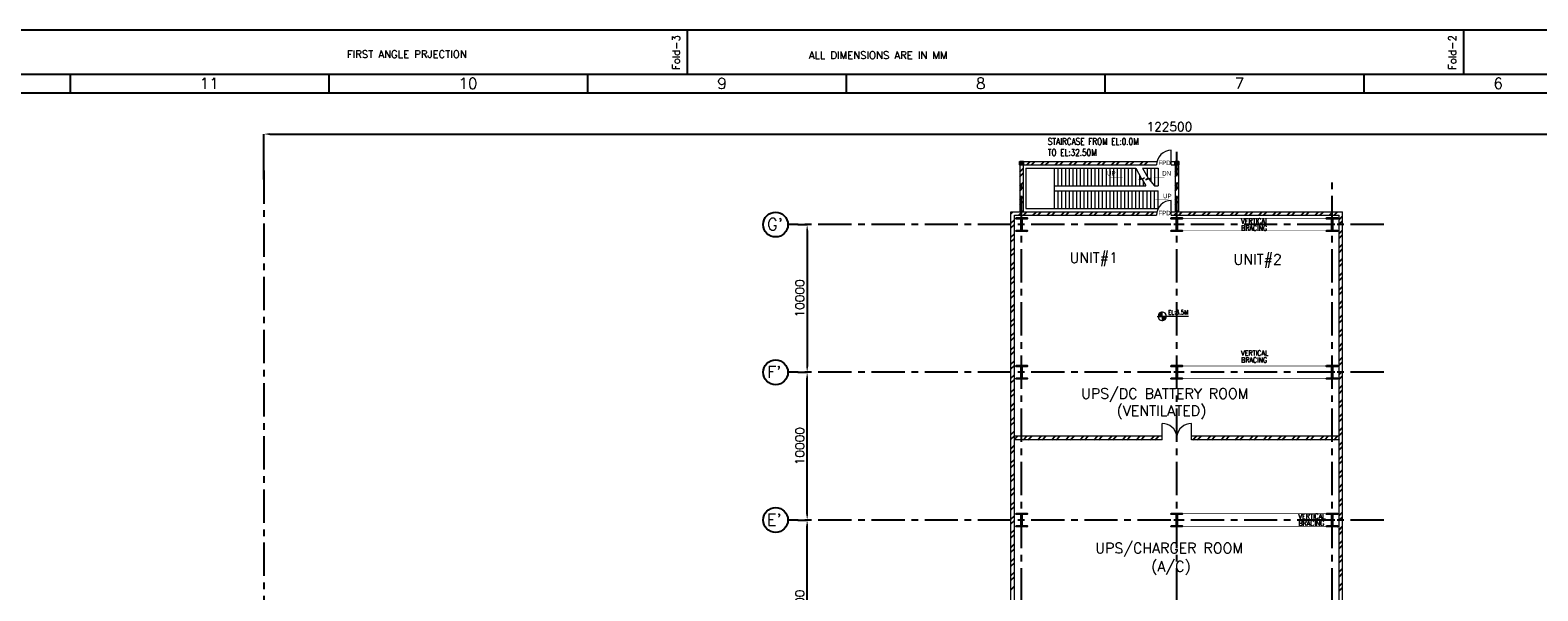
# Model space of a CAD drawing. Header units: inches. Extents: x 0 to 1544102, y 0 to 23144100.
# Tile 54 of 184: x 95279 to 197257, y 172287 to 210250. Entities that reach past the tile are written whole.
import ezdxf
from ezdxf.enums import TextEntityAlignment as Align

# ---------------------------------------------------------------- set-up
doc = ezdxf.new("R2010")
doc.units = ezdxf.units.IN
doc.header["$LTSCALE"] = 1800
doc.header["$MEASUREMENT"] = 0
doc.linetypes.add('CENTER', pattern=[2, 1.25, -0.25, 0.25, -0.25])
doc.linetypes.add('HIDDEN', pattern=[0.375, 0.25, -0.125])
doc.layers.get('0').update_dxf_attribs({"color": 253})
for name, color, linetype in [('BRACING', 1, 'HIDDEN'), ('CEN', 2, 'CENTER'), ('COL', 1, 'Continuous'), ('FORMAT', 9, 'Continuous'), ('GRID', 251, 'CENTER')]:
    doc.layers.add(name, color=color, linetype=linetype)
for name, color, linetype, lineweight in [('DIM', 4, 'Continuous', 18), ('STAIR', 2, 'Continuous', 15), ('TEXT', 3, 'Continuous', 18), ('WALL', 6, 'Continuous', 18)]:
    doc.layers.add(name, color=color, linetype=linetype, lineweight=lineweight)
doc.styles.add('HTX11', font='O8111901')
doc.styles.add('ROMANC', font='ROMANC.SHX')
doc.styles.add('ROMANS', font='romans.shx')
doc.styles.add('ROMANT', font='romant')
doc.styles.get("Standard").update_dxf_attribs({"font": 'arial.ttf'})
doc.dimstyles.new('K2', dxfattribs={"dimtxt": 600, "dimasz": 400, "dimexe": 200, "dimexo": 200, "dimgap": 200, "dimtad": 1, "dimdec": 0, "dimzin": 0, "dimdsep": 46, "dimtxsty": 'ROMANC', "dimcen": 0.09, "dimclrd": 256, "dimclrt": 4, "dimadec": 0, "dimazin": 0, "dimtfac": 1, "dimtdec": 0, "dimtofl": 0, "dimtmove": 1, "dimatfit": 3, "dimfxl": 0.18, "dimtolj": 1, "dimtzin": 0, "dimarcsym": 0})

# ---------------------------------------------------------------- blocks, each defined once
blk = doc.blocks.new('*D217')
at = {"layer": 'DIM', "color": 0, "lineweight": -2, "transparency": 16777216}
for p, q in [((147206, 177085), (147835, 177085)), ((147206, 165085), (147835, 165085))]:
    blk.add_line(p, q, dxfattribs=at)
at = {"layer": 'DIM', "lineweight": -2, "transparency": 16777216}
blk.add_line((147835, 165485), (147835, 176685), dxfattribs=at)
at = {"layer": 'DIM', "transparency": 16777216}
for points in [[(147769, 176685), (147902, 176685), (147835, 177085)], [(147769, 165485), (147902, 165485), (147835, 165085)]]:
    blk.add_solid(points, dxfattribs=at)
at = {"layer": 'DIM', "color": 4, "transparency": 16777216, "insert": (147335, 171085), "char_height": 600, "attachment_point": 5, "rotation": 90, "style": 'ROMANC'}
blk.add_mtext('\\A1;12000', dxfattribs=at)
blk = doc.blocks.new('*D219')
at = {"layer": 'DIM', "color": 0, "lineweight": -2, "transparency": 16777216}
for p, q in [((147206, 187085), (147835, 187085)), ((147206, 177085), (147835, 177085))]:
    blk.add_line(p, q, dxfattribs=at)
at = {"layer": 'DIM', "lineweight": -2, "transparency": 16777216}
blk.add_line((147835, 177485), (147835, 186685), dxfattribs=at)
at = {"layer": 'DIM', "transparency": 16777216}
for points in [[(147769, 186685), (147902, 186685), (147835, 187085)], [(147769, 177485), (147902, 177485), (147835, 177085)]]:
    blk.add_solid(points, dxfattribs=at)
at = {"layer": 'DIM', "color": 4, "transparency": 16777216, "insert": (147335, 182085), "char_height": 600, "attachment_point": 5, "rotation": 90, "style": 'ROMANC'}
blk.add_mtext('\\A1;10000', dxfattribs=at)
blk = doc.blocks.new('F-ROW COLUMN')
at = {"layer": 'COL'}
h = blk.add_hatch(dxfattribs=at)
h.set_pattern_fill('ANSI31', color=256, scale=200, angle=180, style=0)
h.set_pattern_definition([(225, (-557328.912, -127499.994), (17.6776695, -17.6776695), [])])
h.paths.add_polyline_path([(370, 450), (0, 450), (0, 400), (22.5, 400), (370, 400)])
h.paths.add_polyline_path([(0, 450), (-370, 450), (-370, 400), (0, 400)])
h.paths.add_polyline_path([(0, 400), (-22.5, 400), (-22.5, 0), (0, 0)])
h.paths.add_polyline_path([(22.5, 400), (0, 400), (0, 0), (22.5, 0)])
h.paths.add_polyline_path([(0, 0), (-22.5, 0), (-22.5, -400), (0, -400)])
h.paths.add_polyline_path([(22.5, 0), (0, 0), (0, -400), (22.5, -400)])
h.paths.add_polyline_path([(0, -400), (-22.5, -400), (-370, -400), (-370, -450), (0, -450)])
h.paths.add_polyline_path([(370, -400), (0, -400), (0, -450), (370, -450)])
at = {"layer": 'CEN'}
for p, q in [((191.6, 0), (-191.6, 0)), ((0, -450), (0, 450))]:
    blk.add_line(p, q, dxfattribs=at)
at = {"layer": 'COL'}
for points in [[(-370, 450), (370, 450), (370, 400), (-370, 400)], [(-22.5, 400), (22.5, 400), (22.5, -400), (-22.5, -400)], [(-370, -400), (370, -400), (370, -450), (-370, -450)]]:
    blk.add_lwpolyline(points, close=True, dxfattribs=at)
blk = doc.blocks.new('SHEET_A0')
at = {"layer": 'FORMAT'}
for p, q in [((559, 829), (559, 841)), ((769, 829), (769, 841)), ((1177, 829), (12, 829)), ((392, 824), (392, 829)), ((462, 824), (462, 829)), ((532, 824), (532, 829)), ((602, 824), (602, 829)), ((672, 824), (672, 829)), ((742, 824), (742, 829)), ((109, 824), (1172, 824))]:
    blk.add_line(p, q, dxfattribs=at)
blk.add_lwpolyline([(1189, 841), (0, 841), (0, 0), (1189, 0)], close=True, dxfattribs=at)
at = {"layer": 'FORMAT', "style": 'ROMANS'}
for s, p in [('Fold-3', (556.89, 830.23)), ('Fold-2', (766.89, 830.23))]:
    blk.add_text(s, height=2, rotation=90, dxfattribs=at).set_placement(p)
for s, height, p in [('FIRST ANGLE PRJECTION', 2, (466.84, 833.47)), ('11', 3, (427, 825.08)), ('10', 3, (497, 825.08)), ('9', 3, (567, 825.08)), ('8', 3, (637, 825.08)), ('7', 3, (707, 825.08)), ('6', 3, (777, 825.08))]:
    blk.add_text(s, height=height, dxfattribs=at).set_placement(p)
blk.add_text('ALL DIMENSIONS ARE IN MM', height=2, dxfattribs=at).set_placement((610.56, 833.21, 9.56), align=Align.CENTER)
at = {"layer": 'FORMAT', "color": 3, "flags": 13}
for tag, height, rotation, style, p in [('DRGNO', 3.5, 180, 'ROMANT', (99.42, 824.44)), ('FILE_PATH', 2, 90, 'ROMANS', (18.35, 51.64))]:
    blk.add_attdef(tag, text='', height=height, rotation=rotation, dxfattribs=dict(at, style=style)).set_placement(p, align=Align.MIDDLE_LEFT)
for tag, height, style, p in [('DRN', 2, 'ROMANS', (1122.62, 62.51)), ('DESIGN', 2, 'ROMANS', (1122.62, 58.59)), ('CHD', 2, 'ROMANS', (1122.62, 54.43)), ('APPD', 2, 'ROMANS', (1122.62, 50.27)), ('SCALE', 2, 'ROMANS', (1088.44, 28.38)), ('DRGNO', 3.5, 'ROMANT', (1105.05, 23))]:
    blk.add_attdef(tag, text='', height=height, dxfattribs=dict(at, style=style)).set_placement(p, align=Align.MIDDLE_LEFT)
at = {"layer": 'FORMAT', "color": 3, "style": 'ROMANS', "width": 0.8, "flags": 13}
for p in [(1162.9, 62.51), (1162.9, 58.35), (1162.9, 54.19), (1162.9, 50.16)]:
    blk.add_attdef('DATE', text='', height=2, dxfattribs=at).set_placement(p, align=Align.MIDDLE_LEFT)
at = {"layer": 'FORMAT', "color": 3, "style": 'ROMANS', "flags": 13}
for tag, p in [('1', (1119.96, 13.98)), ('REV', (1156.97, 13.98))]:
    blk.add_attdef(tag, p, '', height=2, dxfattribs=at)
blk = doc.blocks.new('*D294')
at = {"layer": 'DIM', "color": 0, "lineweight": -2, "transparency": 16777216}
for p, q in [((147206, 197085), (147835, 197085)), ((147206, 187085), (147835, 187085))]:
    blk.add_line(p, q, dxfattribs=at)
at = {"layer": 'DIM', "lineweight": -2, "transparency": 16777216}
blk.add_line((147835, 196685), (147835, 187485), dxfattribs=at)
at = {"layer": 'DIM', "transparency": 16777216}
for points in [[(147769, 196685), (147902, 196685), (147835, 197085)], [(147769, 187485), (147902, 187485), (147835, 187085)]]:
    blk.add_solid(points, dxfattribs=at)
at = {"layer": 'DIM', "color": 4, "transparency": 16777216, "insert": (147335, 192085), "char_height": 600, "attachment_point": 5, "rotation": 90, "style": 'ROMANC'}
blk.add_mtext('\\A1;10000', dxfattribs=at)
blk = doc.blocks.new('*D295')
at = {"layer": 'DIM', "color": 0, "lineweight": -2, "transparency": 16777216}
for p, q in [((111086, 200127), (111086, 203212)), ((233586, 198852), (233586, 203212))]:
    blk.add_line(p, q, dxfattribs=at)
at = {"layer": 'DIM', "lineweight": -2, "transparency": 16777216}
blk.add_line((111486, 203212), (233186, 203212), dxfattribs=at)
at = {"layer": 'DIM', "transparency": 16777216}
for points in [[(111486, 203279), (111486, 203146), (111086, 203212)], [(233186, 203279), (233186, 203146), (233586, 203212)]]:
    blk.add_solid(points, dxfattribs=at)
at = {"layer": 'DIM', "color": 4, "transparency": 16777216, "insert": (172336, 203712), "char_height": 600, "attachment_point": 5, "style": 'ROMANC'}
blk.add_mtext('\\A1;122500', dxfattribs=at)
blk = doc.blocks.new('*X7')
at = {"color": 0}
for p, q in [((36081, 29225), (36330, 29225)), ((36085, 29250), (36330, 29250)), ((36092, 29275), (36330, 29275)), ((36102, 29300), (36330, 29300)), ((36115, 29325), (36330, 29325)), ((36132, 29350), (36330, 29350)), ((36154, 29375), (36330, 29375)), ((36183, 29400), (36330, 29400)), ((36226, 29425), (36330, 29425)), ((36080, 29200), (36330, 29200))]:
    blk.add_line(p, q, dxfattribs=at)
blk = doc.blocks.new('LL')
for p, q in [((-1136, 0), (-711, 0)), ((-711, 0), (-711, 423)), ((1493, 0), (-711, 0)), ((-711, 0), (-711, -418))]:
    blk.add_line(p, q)
for start, end in [(90, 180), (180, 270), (0, 90), (270, 0)]:
    blk.add_arc((-711, 0), 360, start, end)
at = {"xscale": 1.439999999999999, "yscale": 1.439999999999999, "zscale": 1.439999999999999}
blk.add_blockref('*X7', (-53026, -42044), dxfattribs=at)
at = {"xscale": 1.439999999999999, "yscale": 1.439999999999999, "zscale": 1.439999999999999, "rotation": 180}
blk.add_blockref('*X7', (51604, 42044), dxfattribs=at)
at = {"flags": 4}
blk.add_attdef('LEVEL', (-222, 154), '', height=432, dxfattribs=at)

msp = doc.modelspace()

# ---------------------------------------------------------------- hatches: boundary and pattern name
h = msp.add_hatch()
h.set_pattern_fill('ANSI32', color=256, scale=1800, style=0)
h.paths.add_polyline_path([(171836.2, 182749.97), (162336.2, 182749.97), (162336.2, 182519.97), (171836.2, 182519.97)])
h.paths.add_polyline_path([(162336.2, 182749.97), (161851.2, 182749.97), (161851.2, 182519.97), (162336.2, 182519.97)])
h.paths.add_polyline_path([(183336.2, 182749.97), (173836.2, 182749.97), (173836.2, 182519.97), (183336.2, 182519.97)])
h.paths.add_polyline_path([(183821.2, 182749.97), (183336.2, 182749.97), (183336.2, 182519.97), (183821.2, 182519.97)])
at = {"layer": 'COL'}
h = msp.add_hatch(dxfattribs=at)
h.set_pattern_fill('ANSI31', color=1, scale=250, angle=180, style=0)
h.set_pattern_definition([(225, (158871.2, 195999.89), (22.09709, -22.09709), [])])
h.paths.add_polyline_path([(162451.2, 201119.89), (162451.2, 201349.89), (162221.2, 201349.89), (162221.2, 201119.89)])
h = msp.add_hatch(dxfattribs=at)
h.set_pattern_fill('ANSI31', color=1, scale=250, angle=180, style=0)
h.set_pattern_definition([(225, (169371.2, 195999.89), (22.09709, -22.09709), [])])
h.paths.add_polyline_path([(172951.2, 201119.89), (172951.2, 201349.89), (172721.2, 201349.89), (172721.2, 201119.89)])

# ---------------------------------------------------------------- linework, layer by layer
for p, q in [((162689.78, 201119.89), (162919.78, 201349.89)), ((163007.98, 201119.89), (163237.98, 201349.89)), ((163644.37, 201119.89), (163874.37, 201349.89)), ((163962.57, 201119.89), (164192.57, 201349.89)), ((164598.97, 201119.89), (164828.97, 201349.89)), ((164917.17, 201119.89), (165147.17, 201349.89)), ((165553.56, 201119.89), (165783.56, 201349.89)), ((165871.76, 201119.89), (166101.76, 201349.89)), ((166508.16, 201119.89), (166738.16, 201349.89)), ((166826.35, 201119.89), (167056.35, 201349.89)), ((167462.75, 201119.89), (167692.75, 201349.89)), ((167780.95, 201119.89), (168010.95, 201349.89)), ((168417.34, 201119.89), (168647.34, 201349.89)), ((168735.54, 201119.89), (168965.54, 201349.89)), ((169371.94, 201119.89), (169601.94, 201349.89)), ((169690.14, 201119.89), (169920.14, 201349.89)), ((170326.53, 201119.89), (170556.53, 201349.89)), ((170644.73, 201119.89), (170874.73, 201349.89)), ((162221.2, 200651.31), (162451.2, 200881.31)), ((162221.2, 200333.11), (162451.2, 200563.11)), ((162221.2, 199696.71), (162451.2, 199926.71)), ((172721.2, 200650.77), (172951.2, 200880.77)), ((172721.2, 200332.58), (172951.2, 200562.58)), ((172721.2, 199696.18), (172951.2, 199926.18)), ((162221.2, 199378.52), (162451.2, 199608.52)), ((162221.2, 198742.12), (162451.2, 198972.12)), ((172721.2, 199377.98), (172951.2, 199607.98)), ((172721.2, 198741.59), (172951.2, 198971.59)), ((161621.2, 197823.92), (161747.17, 197949.89)), ((162153.56, 197719.89), (162451.2, 198017.53)), ((162221.2, 198423.92), (162451.2, 198653.92)), ((162471.76, 197719.89), (162701.76, 197949.89)), ((163108.16, 197719.89), (163338.16, 197949.89)), ((163426.35, 197719.89), (163656.35, 197949.89)), ((164062.75, 197719.89), (164292.75, 197949.89)), ((164380.95, 197719.89), (164610.95, 197949.89)), ((165017.34, 197719.89), (165247.34, 197949.89)), ((165335.54, 197719.89), (165565.54, 197949.89)), ((165971.94, 197719.89), (166201.94, 197949.89)), ((166290.14, 197719.89), (166520.14, 197949.89)), ((166926.53, 197719.89), (167156.53, 197949.89)), ((167244.73, 197719.89), (167474.73, 197949.89)), ((167881.13, 197719.89), (168111.13, 197949.89)), ((168199.32, 197719.89), (168429.32, 197949.89)), ((168835.72, 197719.89), (169065.72, 197949.89)), ((169153.92, 197719.89), (169383.92, 197949.89)), ((169790.31, 197719.89), (170020.31, 197949.89)), ((170108.51, 197719.89), (170338.51, 197949.89)), ((170744.91, 197719.89), (170974.91, 197949.89)), ((171063.11, 197719.89), (171293.11, 197949.89)), ((172654.1, 197719.89), (172951.2, 198016.99)), ((172721.2, 198423.39), (172951.2, 198653.39)), ((172972.3, 197719.89), (173202.3, 197949.89)), ((173608.69, 197719.89), (173838.69, 197949.89)), ((173926.89, 197719.89), (174156.89, 197949.89)), ((174563.29, 197719.89), (174793.29, 197949.89)), ((174881.48, 197719.89), (175111.48, 197949.89)), ((175517.88, 197719.89), (175747.88, 197949.89)), ((175836.08, 197719.89), (176066.08, 197949.89)), ((176472.47, 197719.89), (176702.47, 197949.89)), ((176790.67, 197719.89), (177020.67, 197949.89)), ((177427.07, 197719.89), (177657.07, 197949.89)), ((177745.27, 197719.89), (177975.27, 197949.89)), ((178381.66, 197719.89), (178611.66, 197949.89)), ((178699.86, 197719.89), (178929.86, 197949.89)), ((179336.26, 197719.89), (179566.26, 197949.89)), ((179654.45, 197719.89), (179884.45, 197949.89)), ((180290.85, 197719.89), (180520.85, 197949.89)), ((180609.05, 197719.89), (180839.05, 197949.89)), ((181245.44, 197719.89), (181475.44, 197949.89)), ((181563.64, 197719.89), (181793.64, 197949.89)), ((182200.04, 197719.89), (182430.04, 197949.89)), ((182518.24, 197719.89), (182748.24, 197949.89)), ((183154.63, 197719.89), (183384.63, 197949.89)), ((183472.83, 197719.89), (183702.83, 197949.89)), ((161621.2, 197187.53), (161851.2, 197417.53)), ((161621.2, 196869.33), (161851.2, 197099.33)), ((183821.2, 197431.86), (184051.2, 197661.86)), ((183821.2, 197113.66), (184051.2, 197343.66)), ((161621.2, 196232.93), (161851.2, 196462.93)), ((161621.2, 195914.73), (161851.2, 196144.73)), ((183821.2, 196477.27), (184051.2, 196707.27)), ((183821.2, 196159.07), (184051.2, 196389.07)), ((161621.2, 195278.34), (161851.2, 195508.34)), ((161621.2, 194960.14), (161851.2, 195190.14)), ((183821.2, 195522.67), (184051.2, 195752.67)), ((183821.2, 195204.47), (184051.2, 195434.47)), ((183821.2, 194568.08), (184051.2, 194798.08)), ((161621.2, 194323.74), (161851.2, 194553.74)), ((161621.2, 194005.55), (161851.2, 194235.55)), ((183821.2, 194249.88), (184051.2, 194479.88)), ((183821.2, 193613.48), (184051.2, 193843.48)), ((161621.2, 193369.15), (161851.2, 193599.15)), ((161621.2, 193050.95), (161851.2, 193280.95)), ((183821.2, 193295.29), (184051.2, 193525.29)), ((183821.2, 192658.89), (184051.2, 192888.89)), ((161621.2, 192414.56), (161851.2, 192644.56)), ((161621.2, 192096.36), (161851.2, 192326.36)), ((183821.2, 192340.69), (184051.2, 192570.69)), ((183821.2, 191704.3), (184051.2, 191934.3)), ((161621.2, 191459.96), (161851.2, 191689.96)), ((161621.2, 191141.76), (161851.2, 191371.76)), ((161621.2, 190505.37), (161851.2, 190735.37)), ((183821.2, 191386.1), (184051.2, 191616.1)), ((183821.2, 190749.7), (184051.2, 190979.7)), ((161621.2, 190187.17), (161851.2, 190417.17)), ((161621.2, 189550.77), (161851.2, 189780.77)), ((183821.2, 190431.5), (184051.2, 190661.5)), ((183821.2, 189795.11), (184051.2, 190025.11)), ((183821.2, 189476.91), (184051.2, 189706.91)), ((161621.2, 189232.58), (161851.2, 189462.58)), ((161621.2, 188596.18), (161851.2, 188826.18)), ((183821.2, 188840.51), (184051.2, 189070.51)), ((183821.2, 188522.32), (184051.2, 188752.32)), ((161621.2, 188277.98), (161851.2, 188507.98)), ((161621.2, 187641.59), (161851.2, 187871.59)), ((183821.2, 187885.92), (184051.2, 188115.92)), ((183821.2, 187567.72), (184051.2, 187797.72)), ((161621.2, 187323.39), (161851.2, 187553.39)), ((161621.2, 186686.99), (161851.2, 186916.99)), ((183821.2, 186931.33), (184051.2, 187161.33)), ((183821.2, 186613.13), (184051.2, 186843.13)), ((161621.2, 186368.79), (161851.2, 186598.79)), ((161621.2, 185732.4), (161851.2, 185962.4)), ((161621.2, 185414.2), (161851.2, 185644.2)), ((183821.2, 185976.73), (184051.2, 186206.73)), ((183821.2, 185658.53), (184051.2, 185888.53)), ((161621.2, 184777.8), (161851.2, 185007.8)), ((161621.2, 184459.6), (161851.2, 184689.6)), ((183821.2, 185022.14), (184051.2, 185252.14)), ((183821.2, 184703.94), (184051.2, 184933.94)), ((161621.2, 183823.21), (161851.2, 184053.21)), ((161621.2, 183505.01), (161851.2, 183735.01)), ((183821.2, 184067.54), (184051.2, 184297.54)), ((183821.2, 183749.34), (184051.2, 183979.34)), ((161621.2, 182868.61), (161851.2, 183098.61)), ((161621.2, 182550.42), (161851.2, 182780.42)), ((183821.2, 183112.95), (184051.2, 183342.95)), ((183821.2, 182794.75), (184051.2, 183024.75)), ((161621.2, 181914.02), (161851.2, 182144.02)), ((161621.2, 181595.82), (161851.2, 181825.82)), ((183821.2, 182158.35), (184051.2, 182388.35)), ((183821.2, 181840.16), (184051.2, 182070.16)), ((161621.2, 180959.43), (161851.2, 181189.43)), ((161621.2, 180641.23), (161851.2, 180871.23)), ((183821.2, 181203.76), (184051.2, 181433.76)), ((183821.2, 180885.56), (184051.2, 181115.56)), ((161621.2, 180004.83), (161851.2, 180234.83)), ((161621.2, 179686.63), (161851.2, 179916.63)), ((183821.2, 180249.17), (184051.2, 180479.17)), ((183821.2, 179930.97), (184051.2, 180160.97)), ((183821.2, 179294.57), (184051.2, 179524.57)), ((161621.2, 179050.24), (161851.2, 179280.24)), ((161621.2, 178732.04), (161851.2, 178962.04)), ((183821.2, 178976.37), (184051.2, 179206.37)), ((183821.2, 178339.98), (184051.2, 178569.98)), ((161621.2, 178095.64), (161851.2, 178325.64)), ((161621.2, 177777.45), (161851.2, 178007.45)), ((183821.2, 178021.78), (184051.2, 178251.78)), ((183821.2, 177385.38), (184051.2, 177615.38)), ((161621.2, 177141.05), (161851.2, 177371.05)), ((161621.2, 176822.85), (161851.2, 177052.85)), ((183821.2, 177067.19), (184051.2, 177297.19)), ((183821.2, 176430.79), (184051.2, 176660.79)), ((161621.2, 176186.46), (161851.2, 176416.46)), ((161621.2, 175868.26), (161851.2, 176098.26)), ((161621.2, 175231.86), (161851.2, 175461.86)), ((183821.2, 176112.59), (184051.2, 176342.59)), ((183821.2, 175476.2), (184051.2, 175706.2)), ((161621.2, 174913.66), (161851.2, 175143.66)), ((161621.2, 174277.27), (161851.2, 174507.27)), ((183821.2, 175158), (184051.2, 175388)), ((183821.2, 174521.6), (184051.2, 174751.6)), ((183821.2, 174203.4), (184051.2, 174433.4)), ((161621.2, 173959.07), (161851.2, 174189.07)), ((161621.2, 173322.67), (161851.2, 173552.67)), ((183821.2, 173567.01), (184051.2, 173797.01)), ((183821.2, 173248.81), (184051.2, 173478.81)), ((161621.2, 173004.47), (161851.2, 173234.47)), ((161621.2, 172368.08), (161851.2, 172598.08)), ((183821.2, 172612.41), (184051.2, 172842.41)), ((183821.2, 172294.22), (184051.2, 172524.22))]:
    msp.add_line(p, q)
for centre in [(145695.86, 197084.89), (145695.86, 197084.89), (145695.86, 187084.89), (145695.86, 187084.89), (145695.86, 177084.89), (145695.86, 177084.89)]:
    msp.add_circle(centre, 840.34)
at = {"layer": 'BRACING', "const_width": 40}
for points in [[(173206.2, 197509.89), (182966.2, 197509.89)], [(173206.2, 196659.89), (182966.2, 196659.89)], [(173206.2, 187509.89), (182966.2, 187509.89)], [(173206.2, 186659.89), (182966.2, 186659.89)], [(173206.2, 177509.89), (182966.2, 177509.89)], [(173206.2, 176659.89), (182966.2, 176659.89)]]:
    msp.add_lwpolyline(points, dxfattribs=at)
at = {"layer": 'COL'}
for points in [[(162221.2, 201349.89), (162451.2, 201349.89), (162451.2, 201119.89), (162221.2, 201119.89)], [(172721.2, 201349.89), (172951.2, 201349.89), (172951.2, 201119.89), (172721.2, 201119.89)]]:
    msp.add_lwpolyline(points, close=True, dxfattribs=at)
at = {"layer": 'GRID'}
for p, q in [((172836.2, 103174.13), (172836.2, 202006.98)), ((111086.2, 200750.83), (111086.2, 156657.66)), ((183336.2, 103174.13), (183336.2, 200264.46)), ((162336.2, 103174.13), (162336.2, 199876.62)), ((186836.2, 197084.89), (146536.2, 197084.89)), ((186836.2, 187084.89), (146536.2, 187084.89)), ((186836.2, 177084.89), (146536.2, 177084.89))]:
    msp.add_line(p, q, dxfattribs=at)
at = {"layer": 'STAIR', "linetype": 'Continuous'}
for p, q in [((162621.2, 200902.39), (170071.2, 200902.39)), ((162621.2, 200902.39), (162621.2, 198167.39)), ((164571.2, 199702.39), (164571.2, 200902.39)), ((164571.2, 199702.39), (164571.2, 200902.39)), ((164821.2, 199702.39), (164821.2, 200902.39)), ((165071.2, 199702.39), (165071.2, 200902.39)), ((165321.2, 199702.39), (165321.2, 200902.39)), ((165571.2, 199702.39), (165571.2, 200902.39)), ((165821.2, 199702.39), (165821.2, 200902.39)), ((166071.2, 199702.39), (166071.2, 200902.39)), ((166321.2, 199702.39), (166321.2, 200902.39)), ((166571.2, 199702.39), (166571.2, 200902.39)), ((166821.2, 199702.39), (166821.2, 200902.39)), ((167071.2, 199702.39), (167071.2, 200902.39)), ((167321.2, 199702.39), (167321.2, 200902.39)), ((167571.2, 199702.39), (167571.2, 200902.39)), ((167821.2, 199702.39), (167821.2, 200902.39)), ((168071.2, 199702.39), (168071.2, 200902.39)), ((168321.2, 199702.39), (168321.2, 200902.39)), ((168571.2, 199702.39), (168571.2, 200902.39)), ((168821.2, 199702.39), (168821.2, 200902.39)), ((169071.2, 199702.39), (169071.2, 200902.39)), ((169321.2, 199702.39), (169321.2, 200902.39)), ((169571.2, 199702.39), (169571.2, 200902.39)), ((169821.2, 199702.39), (169821.2, 200902.39)), ((170071.2, 199702.39), (170071.2, 200902.39)), ((170523.28, 200902.39), (171571.2, 200902.39)), ((170571.2, 200902.39), (170571.2, 200815.7)), ((170821.2, 200902.39), (170821.2, 200363.47)), ((171071.2, 200902.39), (171071.2, 200011.33)), ((171321.2, 200902.39), (171321.2, 199702.39)), ((171571.2, 200902.39), (171571.2, 199702.39)), ((170321.2, 200433.94), (170321.2, 199702.39)), ((170571.2, 200016.19), (170571.2, 199702.39)), ((164571.2, 199367.39), (164571.2, 199702.39)), ((164571.2, 199702.39), (170745.35, 199702.39)), ((164571.2, 198167.39), (164571.2, 199367.39)), ((164571.2, 199367.39), (171571.2, 199367.39)), ((164571.2, 198167.39), (164571.2, 199367.39)), ((164821.2, 198167.39), (164821.2, 199367.39)), ((165071.2, 198167.39), (165071.2, 199367.39)), ((165321.2, 198167.39), (165321.2, 199367.39)), ((165571.2, 198167.39), (165571.2, 199367.39)), ((165821.2, 198167.39), (165821.2, 199367.39)), ((166071.2, 198167.39), (166071.2, 199367.39)), ((166321.2, 198167.39), (166321.2, 199367.39)), ((166571.2, 198167.39), (166571.2, 199367.39)), ((166821.2, 198167.39), (166821.2, 199367.39)), ((167071.2, 198167.39), (167071.2, 199367.39)), ((167321.2, 198167.39), (167321.2, 199367.39)), ((167571.2, 198167.39), (167571.2, 199367.39)), ((167821.2, 198167.39), (167821.2, 199367.39)), ((168071.2, 198167.39), (168071.2, 199367.39)), ((168321.2, 198167.39), (168321.2, 199367.39)), ((168571.2, 198167.39), (168571.2, 199367.39)), ((168821.2, 198167.39), (168821.2, 199367.39)), ((169071.2, 198167.39), (169071.2, 199367.39)), ((169321.2, 198167.39), (169321.2, 199367.39)), ((169571.2, 198167.39), (169571.2, 199367.39)), ((169821.2, 198167.39), (169821.2, 199367.39)), ((170071.2, 198167.39), (170071.2, 199367.39)), ((170321.2, 198167.39), (170321.2, 199367.39)), ((170571.2, 198167.39), (170571.2, 199367.39)), ((170821.2, 198167.39), (170821.2, 199367.39)), ((171071.2, 198167.39), (171071.2, 199367.39)), ((171321.2, 199702.39), (171571.2, 199702.39)), ((171321.2, 198167.39), (171321.2, 199367.39)), ((171571.2, 198167.39), (171571.2, 199367.39)), ((162621.2, 198167.39), (171571.2, 198167.39))]:
    msp.add_line(p, q, dxfattribs=at)
at = {"layer": 'STAIR', "linetype": 'Continuous', "flags": 128}
for points in [[(170071.2, 200902.39), (170427.57, 200234.62), (170287.31, 200123.93), (170643.33, 200249.64), (170503.07, 200138.95), (170745.35, 199702.39)], [(170523.28, 200902.39), (170892.43, 200234.62), (170752.17, 200123.93), (171108.19, 200249.64), (170967.93, 200138.95), (171321.2, 199702.39)]]:
    msp.add_lwpolyline(points, dxfattribs=at)
for points in [[(169219.22, 200302.39, 0, 150, 0), (168864.52, 200302.39, 25, 25, 0), (168305.88, 200302.39, 25, 25, 0)], [(171241.56, 200302.39, 0, 150, 0), (171596.25, 200302.39, 25, 25, 0), (171993.13, 200302.39, 25, 25, 0)], [(171347.6, 198767.39, 0, 150, 0), (171702.3, 198767.39, 25, 25, 0), (172260.94, 198767.39, 25, 25, 0)]]:
    msp.add_lwpolyline(points, format="xyseb", dxfattribs=at)
at = {"layer": 'WALL'}
for p, q in [((172466.2, 201119.89), (172466.2, 202119.89)), ((162221.2, 201119.89), (162221.2, 197949.89)), ((162451.2, 201349.89), (171493.01, 201349.89)), ((162451.2, 201119.89), (171466.2, 201119.89)), ((162451.2, 201119.89), (162451.2, 197949.89)), ((172466.2, 201349.89), (172721.2, 201349.89)), ((172466.2, 201119.89), (172721.2, 201119.89)), ((172721.2, 201119.89), (172721.2, 197949.89)), ((172951.2, 201119.89), (172951.2, 197949.89)), ((161621.2, 165949.89), (161621.2, 197949.89)), ((161621.2, 197949.89), (171493.01, 197949.89)), ((172466.2, 197719.89), (172466.2, 198719.89)), ((172466.2, 197949.89), (172721.2, 197949.89)), ((172951.2, 197949.89), (184051.2, 197949.89)), ((184051.2, 165949.89), (184051.2, 197949.89)), ((161851.2, 165719.89), (161851.2, 197719.89)), ((161851.2, 197719.89), (171466.2, 197719.89)), ((172466.2, 197719.89), (183821.2, 197719.89)), ((183821.2, 165949.89), (183821.2, 197719.89)), ((171836.2, 182519.97), (171836.2, 183614.97)), ((173836.2, 182519.97), (173836.2, 183614.97)), ((171836.2, 182749.97), (161851.2, 182749.97)), ((183821.2, 182749.97), (173836.2, 182749.97)), ((183821.2, 182749.97), (173836.2, 182749.97)), ((171836.2, 182519.97), (161851.2, 182519.97)), ((183821.2, 182519.97), (173836.2, 182519.97)), ((183821.2, 182519.97), (173836.2, 182519.97))]:
    msp.add_line(p, q, dxfattribs=at)
for centre, radius, start, end in [((172466.2, 201119.89), 1000, 90, 180), ((172466.2, 197719.89), 1000, 90, 180), ((171853.95, 182624.95), 990.18, 7.2534148, 91.0269743), ((173818.45, 182624.95), 990.18, 88.9730257, 172.7465852)]:
    msp.add_arc(centre, radius, start, end, dxfattribs=at)

# ---------------------------------------------------------------- block references
at = {"color": 161, "linetype": 'ByBlock', "xscale": 250, "yscale": 250, "zscale": 250}
msp.add_blockref('SHEET_A0', (0, 0), dxfattribs=at)
for p in [(162336.2, 197084.89), (172836.2, 197084.89), (183336.2, 197084.89), (162336.2, 187084.89), (172836.2, 187084.89), (183336.2, 187084.89), (162336.2, 177084.89), (172836.2, 177084.89), (183336.2, 177084.89)]:
    msp.add_blockref('F-ROW COLUMN', p)
at = {"layer": 'TEXT'}
ref = msp.add_blockref('LL', (172422.61, 190873.07), dxfattribs=dict(at, xscale=0.8, yscale=0.8, zscale=0.8))
ref.add_attrib('LEVEL', 'EL:8.5M', (172245.22, 190996.42), dxfattribs={"layer": '0', "height": 300, "style": 'ROMANS', "width": 0.75, "flags": 4})

# ---------------------------------------------------------------- texts
at = {"layer": 'TEXT', "linetype": 'Continuous', "style": 'HTX11'}
for s, p in [('FPD', (171593.24, 201116.83)), ('UP', (168120.96, 200402.39)), ('DN', (171851.9, 200402.39)), ('UP', (171908.89, 198867.39)), ('FPD', (171593.24, 197718.17))]:
    msp.add_text(s, height=300, dxfattribs=at).set_placement(p)
at = {"layer": 'TEXT'}
for s, height, style, p in [("G'", 800, 'ROMANC', (145126.24, 196708.83)), ('UNIT#1', 700, 'ROMANT', (165582.69, 194496.16)), ('UNIT#2', 700, 'ROMANT', (176671.45, 194380.03)), ("F'", 800, 'ROMANC', (145126.24, 186708.83)), ('UPS/DC BATTERY ROOM', 700, 'ROMANT', (166365.91, 185293)), ('(VENTILATED)', 700, 'ROMANT', (168767.37, 184135.99)), ("E'", 800, 'ROMANC', (145112.5, 176708.83)), ('UPS/CHARGER ROOM', 700, 'ROMANT', (167325.75, 174831.7)), ('(A/C)', 700, 'ROMANT', (171106.26, 173598.24))]:
    msp.add_text(s, height=height, dxfattribs=dict(at, style=style)).set_placement(p)
at = {"layer": 'TEXT', "insert": (164111.95, 202936.73), "char_height": 450, "attachment_point": 1, "style": 'ROMANS'}
msp.add_mtext_dynamic_manual_height_columns('{\\W0.8;STAIRCASE FROM EL:0.0M TO EL:32.50M}', width=6932.3139, gutter_width=1, heights=[0], dxfattribs=at)
at = {"layer": 'TEXT', "char_height": 350, "width": 1838.5567, "attachment_point": 1, "line_spacing_factor": 0.805714, "style": 'ROMANS'}
for insert in [(177185.73, 197494.89), (177185.73, 188562.4), (181056.46, 177510.8)]:
    msp.add_mtext('{\\W0.8;VERTICAL BRACING}', dxfattribs=dict(at, insert=insert))

# ---------------------------------------------------------------- dimensions: what is measured, and where the dimension line sits
at = {"layer": 'DIM'}
dim = msp.add_linear_dim(base=(233586.2, 203212.17), p1=(111086.2, 200126.9), p2=(233586.2, 198851.64), dimstyle='K2', override={"dimexe": 0, "dimexo": 0}, dxfattribs=at)
dim.commit()
dim.dimension.update_dxf_attribs({"geometry": '*D295', "text_midpoint": (172336.2, 203712.17)})
for base, p1, p2, angle, picture, middle in [((147835.35, 187084.89), (147205.71, 197084.89), (147205.71, 187084.89), 270, '*D294', (147335.35, 192084.89)), ((147835.35, 187084.89), (147205.71, 177084.89), (147205.71, 187084.89), 90, '*D219', (147335.35, 182084.89)), ((147835.35, 177084.89), (147205.71, 165084.89), (147205.71, 177084.89), 90, '*D217', (147335.35, 171084.89))]:
    dim = msp.add_linear_dim(base=base, p1=p1, p2=p2, angle=angle, dimstyle='K2', override={"dimexe": 0, "dimexo": 0}, dxfattribs=at)
    dim.commit()
    dim.dimension.update_dxf_attribs({"geometry": picture, "text_midpoint": middle})

doc.saveas('drawing.dxf')
